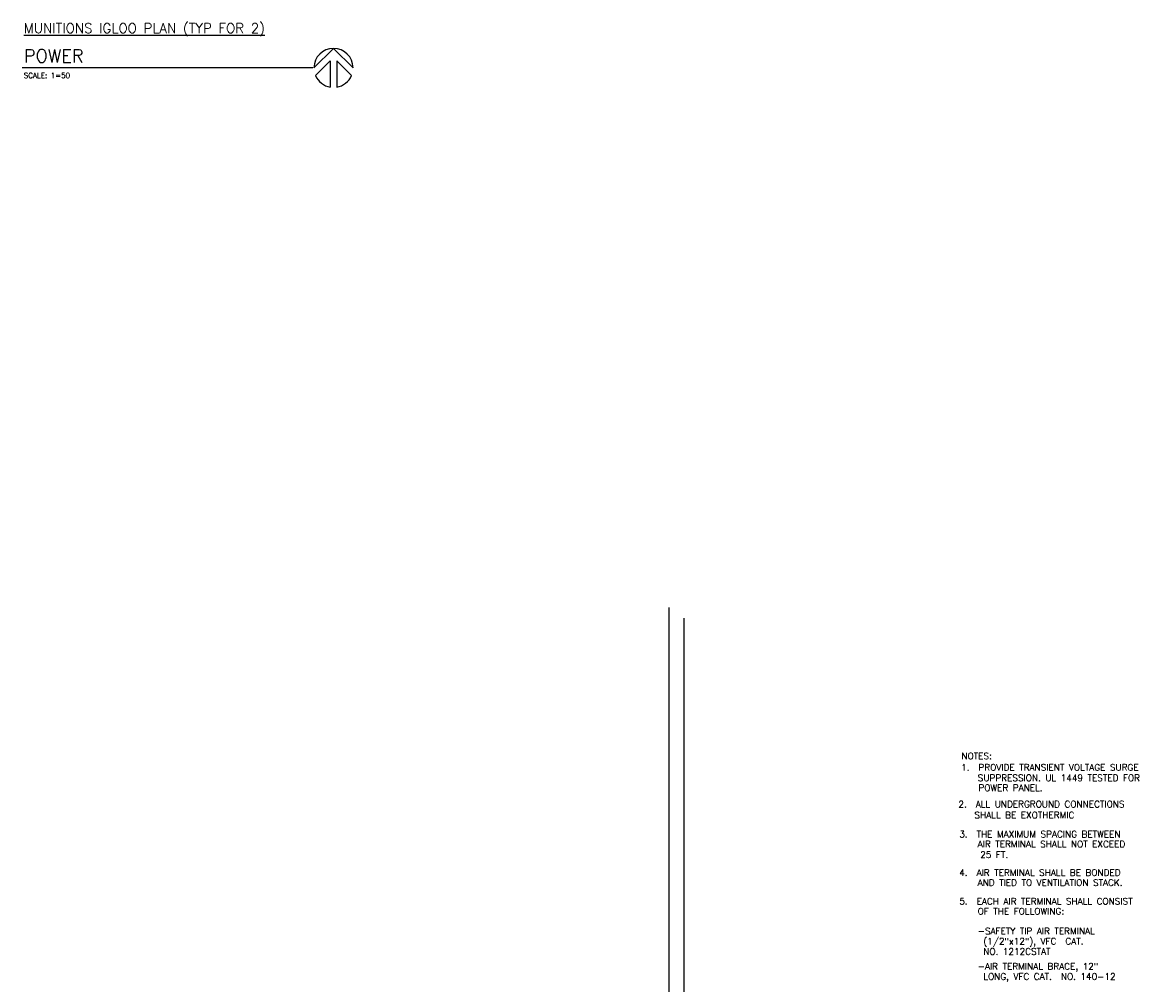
# Model space of a CAD drawing. Header units: inches. Extents: x 944 to 2397, y 2554 to 4323.
# Tile 3 of 3: x 1355 to 2375, y 3436 to 4323. Entities that reach past the tile are written whole.
import ezdxf
from ezdxf.enums import TextEntityAlignment as Align

# ---------------------------------------------------------------- set-up
doc = ezdxf.new("R2010")
doc.units = ezdxf.units.IN
doc.header["$MEASUREMENT"] = 0
doc.linetypes.add('DASHED', pattern=[7.275, 4.85, -2.425])
doc.layers.get('0').update_dxf_attribs({"linetype": 'CONTINUOUS'})
for name, color, linetype in [('COM-NOTES', 6, 'CONTINUOUS'), ('S-FNDN', 4, 'DASHED'), ('TITLE', 2, 'CONTINUOUS')]:
    doc.layers.add(name, color=color, linetype=linetype)
doc.styles.add('SIMPLEX', font='simplex')

# ---------------------------------------------------------------- blocks, each defined once
blk = doc.blocks.new('N_ARROW')
at = {"color": 4}
for p, q in [((-0.147, 0.345), (0.136, 0.062)), ((0, 0.375), (0.375, 0)), ((0.136, 0.062), (-0.37, 0.062)), ((0.136, -0.063), (-0.37, -0.063)), ((0.136, -0.063), (-0.147, -0.345)), ((0.375, 0), (0, -0.375))]:
    blk.add_line(p, q, dxfattribs=at)
for start, end in [(113.0515, 170.4059), (270, 90), (189.5941, 246.9485)]:
    blk.add_arc((0, 0), 0.375, start, end, dxfattribs=at)

msp = doc.modelspace()

# ---------------------------------------------------------------- linework, layer by layer
at = {"layer": 'S-FNDN', "linetype": 'Continuous'}
for p, q in [((1950.5, 3324.7), (1950.5, 3783.7)), ((1964.5, 2563.7), (1964.5, 3773.7))]:
    msp.add_line(p, q, dxfattribs=at)
at = {"layer": 'TITLE', "linetype": 'Continuous'}
msp.add_line((1354.6, 4280.7), (1622.5, 4280.7), dxfattribs=at)

# ---------------------------------------------------------------- block references
at = {"layer": 'TITLE', "linetype": 'Continuous', "xscale": 48, "yscale": 48, "zscale": 48, "rotation": 90}
msp.add_blockref('N_ARROW', (1641.4, 4280.4), dxfattribs=at)

# ---------------------------------------------------------------- texts
at = {"layer": 'COM-NOTES', "linetype": 'Continuous', "style": 'SIMPLEX'}
for s, p in [('NOTES:', (2219.9, 3649.9, 0.5)), ('1.  PROVIDE TRANSIENT VOLTAGE SURGE', (2219.6, 3639.4, 0.5)), ('  SUPPRESSION. UL 1449 TESTED FOR', (2226.7, 3629.7, 0.5)), ('  POWER PANEL.', (2227.3, 3620.6, 0.5)), ('2.  ALL UNDERGROUND CONNECTIONS', (2217.1, 3605.6, 0.5)), ('     SHALL BE EXOTHERMIC', (2209.5, 3595.5, 0.5)), ('3.  THE MAXIMUM SPACING BETWEEN', (2217.9, 3577.9, 0.5)), ('  AIR TERMINAL SHALL NOT EXCEED', (2226.6, 3568.8, 0.5)), ('25 FT.', (2237.2, 3559, 0.5)), ('4.  AIR TERMINAL SHALL BE BONDED', (2217.9, 3542.5, 0.5)), ('  AND TIED TO VENTILATION STACK.', (2226.6, 3533.3, 0.5)), ('5.  EACH AIR TERMINAL SHALL CONSIST', (2217.9, 3516.1, 0.5)), ('  OF THE FOLLOWING:', (2226.6, 3506.9, 0.5)), ('  -SAFETY TIP AIR TERMINAL', (2226.6, 3488.7, 0.5)), ('   (1/2"x12"), VFC  CAT.', (2226.6, 3479.3, 0.5)), ('   NO. 1212CSTAT', (2226.6, 3469.9, 0.5)), ('  -AIR TERMINAL BRACE, 12"', (2226.6, 3456.2, 0.5)), ('   LONG, VFC CAT.  NO. 140-12', (2226.6, 3446.8, 0.5))]:
    msp.add_text(s, height=6, dxfattribs=at).set_placement(p, align=Align.TOP_LEFT)
at = {"layer": 'TITLE', "linetype": 'Continuous', "style": 'SIMPLEX'}
for s, height, p in [('%%uMUNITIONS IGLOO PLAN (TYP FOR 2)', 9, (1356.1, 4312.5)), ('POWER', 12, (1356.1, 4285.5))]:
    msp.add_text(s, height=height, dxfattribs=at).set_placement(p)
at = {"layer": 'TITLE', "color": 4, "linetype": 'Continuous', "style": 'SIMPLEX'}
msp.add_text('SCALE: 1=50', height=4.8, dxfattribs=at).set_placement((1356.1, 4271.1))

doc.saveas('drawing.dxf')
